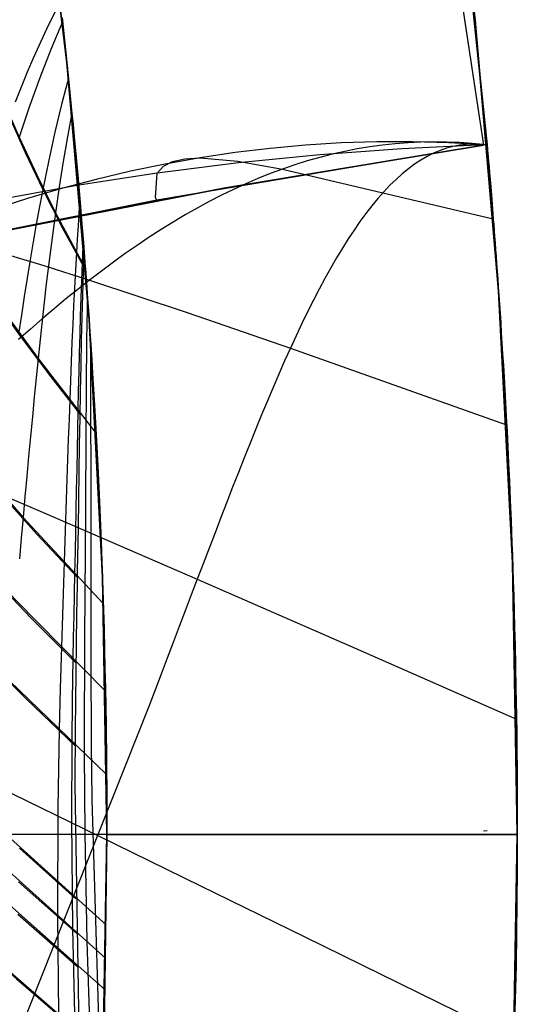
# Model space of a CAD drawing. Header units: millimetres. Extents: x -58 to 58, y -58 to 58.
# Tile 50 of 74: x 53.86 to 57.5, y -1.24 to 5.95. Entities that reach past the tile are written whole.
import ezdxf

# ---------------------------------------------------------------- set-up
doc = ezdxf.new("R2010")
doc.units = ezdxf.units.MM
doc.header["$MEASUREMENT"] = 0
doc.layers.add('Predefinito', color=5, linetype='Continuous')

msp = doc.modelspace()

# ---------------------------------------------------------------- linework, layer by layer
at = {"layer": 'Predefinito', "color": 9}
for points in [[(57.279, 5.0362), (57.0811, 6.9281), (56.8207, 8.8123), (56.4981, 10.6869), (56.1137, 12.5498)], [(56.1137, 12.5498), (56.4981, 10.6869), (56.8207, 8.8123), (57.0811, 6.9281), (57.279, 5.0362)], [(56.1137, 12.5498), (57.2528, 5.0341)], [(56.1137, 12.5498), (57.2528, 5.0341)], [(56.1137, 12.5498), (57.2528, 5.0341)], [(56.1137, 12.5498), (56.5038, 10.6569), (56.827, 8.7716), (57.0849, 6.8971), (57.279, 5.0362)], [(56.1137, 12.5498), (57.2528, 5.0341)], [(56.1263, 12.4666), (57.2528, 5.0341)], [(54.5, 0), (54.4675, 1.8811), (54.3701, 3.76), (54.208, 5.6344), (53.9812, 7.5021), (53.6901, 9.3609), (53.335, 11.2085)], [(53.335, 11.2085), (53.6901, 9.3609), (53.9812, 7.5021), (54.208, 5.6344), (54.3701, 3.76), (54.4675, 1.8811), (54.5, 0)], [(57.5, 0), (57.4657, 1.9847), (57.363, 3.967), (57.1919, 5.9446), (56.9526, 7.9151), (56.6455, 9.8761)], [(56.6455, 9.8761), (56.9526, 7.9151), (57.1919, 5.9446), (57.363, 3.967), (57.4657, 1.9847), (57.5, 0)], [(57.2528, 5.0341), (54.8663, 4.6305), (53.6785, 4.3963), (52.4953, 4.1391), (51.3177, 3.8579), (50.147, 3.5518), (48.9843, 3.2196), (47.8294, 2.8598), (46.6823, 2.4711), (45.5451, 2.0525), (44.4201, 1.6035), (43.3086, 1.1231), (42.2117, 0.6105), (41.1309, 0.0651), (40.0676, -0.5136), (39.0236, -1.1258), (38.0001, -1.7715), (36.9983, -2.4507), (36.0193, -3.1631), (35.0654, -3.9068), (34.1384, -4.6801), (33.2371, -5.4837), (32.3601, -6.3177)], [(57.2528, 5.0341), (55.3554, 4.7202), (53.5271, 4.3647), (51.7659, 3.968), (50.0697, 3.5306), (48.4368, 3.0528), (46.8649, 2.5352), (46.1013, 2.2615), (45.3523, 1.9781), (44.6175, 1.6849), (43.8968, 1.3821), (43.1899, 1.0696), (42.4965, 0.7475), (41.8164, 0.4159), (41.1494, 0.0748), (40.4953, -0.2756)], [(40.4953, -0.2756), (41.1494, 0.0748), (41.8164, 0.4159), (42.4965, 0.7475), (43.1899, 1.0696), (43.8968, 1.3821), (44.6175, 1.6849), (45.3523, 1.9781), (46.1013, 2.2615), (46.8649, 2.5352), (48.4368, 3.0528), (50.0697, 3.5306), (51.7659, 3.968), (53.5271, 4.3647), (55.3554, 4.7202), (57.2528, 5.0341)], [(57.5, 0), (-57.5, 0)], [(54.5, 0), (-54.5, 0)], [(51.8904, -16.6624), (52.4346, -14.8614), (52.9163, -13.0427), (53.335, -11.2085), (53.6901, -9.3609), (53.9812, -7.5021), (54.208, -5.6344), (54.3701, -3.76), (54.4675, -1.8811), (54.5, 0)], [(54.5, 0), (54.4675, -1.8811), (54.3701, -3.76), (54.208, -5.6344), (53.9812, -7.5021), (53.6901, -9.3609), (53.335, -11.2085), (52.9163, -13.0427), (52.4346, -14.8614), (51.8904, -16.6624)], [(54.5, 0), (57.5, 0)], [(55.3209, -15.6795), (55.8292, -13.7607), (56.2709, -11.8254), (56.6455, -9.8761), (56.9526, -7.9151), (57.1919, -5.9446), (57.363, -3.967), (57.4657, -1.9847), (57.5, 0)], [(57.5, 0), (57.4657, -1.9847), (57.363, -3.967), (57.1919, -5.9446), (56.9526, -7.9151), (56.6455, -9.8761), (56.2709, -11.8254), (55.8292, -13.7607), (55.3209, -15.6795)]]:
    msp.add_lwpolyline(points, dxfattribs=at)
at = {"layer": 'Predefinito', "color": 9, "extrusion": (-8.88858e-08, 1, 8.46209e-05)}
msp.add_lwpolyline([(-57.279, 34.9996), (-57.2528, 59.9996)], dxfattribs=at)
at = {"layer": 'Predefinito', "color": 9, "extrusion": (-8.88858e-08, 1, -8.46209e-05)}
msp.add_lwpolyline([(-57.2528, 320.0004), (-57.279, 345.0004)], dxfattribs=at)
at = {"layer": 'Predefinito', "color": 9, "extrusion": (1, 0, 0)}
for points in [[(5.0341, 60), (5.0341, 320)], [(0, 380), (0.0003, 350.0083)], [(0.0003, 29.9917), (0, 0)], [(0, 0), (0, 29.9901)], [(0, 350.0083), (0, 380)]]:
    msp.add_lwpolyline(points, dxfattribs=at)
at = {"layer": 'Predefinito', "color": 9, "extrusion": (0.968852, 0.089142, -0.23104)}
msp.add_lwpolyline([(-1.3817, 352.2128), (-1.4884, 352.4808)], dxfattribs=at)
at = {"layer": 'Predefinito', "color": 9, "extrusion": (0.952845, 0.113556, -0.281408)}
msp.add_lwpolyline([(-3.6006, 350.7132), (-3.7705, 351.1144)], dxfattribs=at)
at = {"layer": 'Predefinito', "color": 9, "extrusion": (0.935278, 0.140015, -0.325041)}
msp.add_lwpolyline([(-6.0293, 348.4992), (-6.2422, 348.9613)], dxfattribs=at)
at = {"layer": 'Predefinito', "color": 9, "extrusion": (0.168066, 0.922162, 0.348385)}
msp.add_lwpolyline([(-53.1834, 324.4847), (-53.4337, 324.9631)], dxfattribs=at)
at = {"layer": 'Predefinito', "color": 9, "extrusion": (0, 1, 1.29254e-07)}
msp.add_lwpolyline([(-54.4999, 350.8373), (-54.5, 380)], dxfattribs=at)
at = {"layer": 'Predefinito', "color": 9, "extrusion": (0, 1, -4.82788e-08)}
msp.add_lwpolyline([(-54.5, 3), (-54.5, 29.1598)], dxfattribs=at)
at = {"layer": 'Predefinito', "color": 9, "extrusion": (0.219396, 0.9082, 0.356423)}
msp.add_lwpolyline([(-52.8462, 323.1019), (-53.1096, 323.4904)], dxfattribs=at)
at = {"layer": 'Predefinito', "color": 9, "extrusion": (0.230838, 0.904879, 0.357642)}
msp.add_lwpolyline([(-52.7762, 322.8612), (-53.0276, 323.2136)], dxfattribs=at)
at = {"layer": 'Predefinito', "color": 9, "extrusion": (0.2415, 0.901792, 0.358397)}
msp.add_lwpolyline([(-52.7156, 322.7004), (-52.9495, 323.0134)], dxfattribs=at)
at = {"layer": 'Predefinito', "color": 9}
for points in [[(51.9628, 7.0945, 319.9954), (51.9361, 7.1264, 321.8204), (51.9225, 7.2908, 325.6511), (51.9824, 7.351, 327.6329), (52.0886, 7.364, 329.596), (52.2339, 7.3301, 331.5297), (52.4114, 7.2493, 333.4276), (52.6089, 7.1208, 335.2805), (52.8131, 6.945, 337.0879), (53.0132, 6.72, 338.8512), (53.2041, 6.4429, 340.5754), (53.2979, 6.2828, 341.4246), (53.3912, 6.1072, 342.2655), (53.4851, 5.9149, 343.0979), (53.5812, 5.7056, 343.9212), (53.6812, 5.4792, 344.735), (53.788, 5.2368, 345.5392), (53.9042, 4.9799, 346.3335), (54.0321, 4.7105, 347.1175), (54.1737, 4.4316, 347.8909), (54.3303, 4.1463, 348.6535)], [(51.9738, 7.097, 60.0011), (51.9466, 7.1303, 58.1381), (51.9361, 7.2987, 54.2228), (51.9622, 7.3339, 53.2097), (52.0013, 7.3569, 52.1988), (52.1138, 7.3658, 50.1965), (52.2663, 7.3258, 48.2256), (52.451, 7.2369, 46.2933), (52.6541, 7.0984, 44.4085), (52.8617, 6.9103, 42.5709), (53.0634, 6.6705, 40.7786), (53.1604, 6.5302, 39.8976), (53.2561, 6.3752, 39.0253), (53.3511, 6.2044, 38.1617), (53.4461, 6.0168, 37.307), (53.5423, 5.8115, 36.4614), (53.6417, 5.5883, 35.6256), (53.7468, 5.3476, 34.7997), (53.8605, 5.091, 33.984), (53.9856, 4.8205, 33.1788), (54.1243, 4.5387, 32.3847), (54.319, 4.1756, 31.4081), (54.3433, 4.1303, 31.2932)], [(54.1591, 6.0825, 344.6099), (54.0585, 5.8803, 344.855), (53.9638, 5.6722, 345.0919), (53.9183, 5.5658, 345.2072), (53.874, 5.4578, 345.3201), (53.8306, 5.3481, 345.4308)], [(49.0116, 5.9825, 332.8771), (49.1749, 5.8627, 333.9267), (49.3547, 5.7232, 334.9602), (49.5488, 5.5643, 335.9746), (49.7553, 5.3864, 336.9694), (49.9724, 5.1902, 337.9447), (50.1986, 4.9763, 338.9003), (50.4326, 4.7453, 339.8359), (50.6733, 4.4982, 340.7512), (50.9204, 4.2354, 341.6474), (51.1748, 3.9576, 342.5258), (51.4375, 3.6655, 343.3863), (51.7091, 3.3598, 344.229), (51.9903, 3.0417, 345.0536), (52.2817, 2.7132, 345.86), (52.5838, 2.3763, 346.6481), (52.8974, 2.0333, 347.4189), (53.2231, 1.6865, 348.1734), (53.5608, 1.3381, 348.9121), (53.9101, 0.9903, 349.6357), (54.2703, 0.6449, 350.3449)], [(49.8365, 5.9997, 334.7672), (50.0131, 5.8576, 335.7727), (50.2006, 5.6977, 336.7599), (50.3974, 5.5204, 337.7289), (50.6019, 5.326, 338.6796), (50.813, 5.1153, 339.6119), (51.0295, 4.8887, 340.5253), (51.2512, 4.6467, 341.4212), (51.4792, 4.3898, 342.3008), (51.7143, 4.1185, 343.164), (51.9574, 3.8332, 344.0109), (52.2093, 3.535, 344.8412), (52.4706, 3.2255, 345.6546), (52.7422, 2.9067, 346.451), (53.025, 2.5808, 347.2312), (53.3198, 2.25, 347.9961), (53.6268, 1.9167, 348.746), (53.9456, 1.5831, 349.4814), (54.2758, 1.2513, 350.203)], [(50.6558, 6.0041, 336.5226), (50.8332, 5.8463, 337.4834), (51.0169, 5.6725, 338.4274), (51.2059, 5.4831, 339.3543), (51.399, 5.2783, 340.2641), (51.596, 5.0587, 341.1578), (51.798, 4.8244, 342.0367), (52.006, 4.5756, 342.9009), (52.2206, 4.3128, 343.7504), (52.4428, 4.0366, 344.5848), (52.6736, 3.7482, 345.4039), (52.9137, 3.4495, 346.2074), (53.1644, 3.1424, 346.996), (53.4269, 2.8292, 347.7703), (53.7013, 2.5121, 348.5305), (53.9879, 2.1936, 349.277), (54.2861, 1.8757, 350.0104)], [(52.1723, 6.0304, 339.6283), (52.3188, 5.8549, 340.5121), (52.4674, 5.6652, 341.3842), (52.619, 5.4609, 342.2446), (52.7743, 5.2419, 343.0935), (52.9344, 5.0081, 343.9306), (53.1004, 4.7602, 344.7554), (53.2739, 4.4991, 345.5675), (53.4565, 4.2266, 346.3672), (53.6501, 3.9448, 347.1548), (53.8557, 3.656, 347.9301), (54.0739, 3.3626, 348.6932), (54.305, 3.0673, 349.4444)], [(49.0621, 5.9579, 46.8505), (49.2334, 5.8303, 45.7824), (49.4214, 5.6821, 44.732), (49.6235, 5.5139, 43.7019), (49.838, 5.3261, 42.6923), (50.0628, 5.1194, 41.7032), (50.2965, 4.8945, 40.7349), (50.538, 4.6521, 39.7872), (50.7863, 4.3932, 38.8604), (51.0414, 4.1182, 37.9531), (51.3048, 3.8276, 37.0639), (51.5771, 3.5225, 36.1933), (51.859, 3.204, 35.3415), (52.1513, 2.8733, 34.5087), (52.4545, 2.533, 33.695), (52.7693, 2.1852, 32.8999), (53.0965, 1.8324, 32.1222), (53.4363, 1.4771, 31.3611), (53.7885, 1.1215, 30.6162), (54.4982, 0.4374, 29.2207)], [(49.8981, 5.9636, 44.9282), (50.082, 5.8129, 43.907), (50.2766, 5.6439, 42.9047), (50.4801, 5.4567, 41.9216), (50.6912, 5.2521, 40.9576), (50.9088, 5.0306, 40.0128), (51.1319, 4.7928, 39.0873), (51.3606, 4.5391, 38.1795), (51.5964, 4.2699, 37.2885), (51.8401, 3.986, 36.4144), (52.0924, 3.6881, 35.5575), (52.3543, 3.3774, 34.7182), (52.6264, 3.056, 33.8966), (52.9098, 2.7262, 33.0924), (53.2055, 2.3902, 32.3044), (53.5138, 2.0507, 31.5323), (53.8347, 1.71, 30.7754), (54.4899, 1.0474, 29.3457)], [(50.7254, 5.9568, 43.1456), (50.9086, 5.7901, 42.1703), (51.098, 5.6067, 41.2127), (51.2924, 5.4072, 40.2728), (51.491, 5.192, 39.3504), (51.6939, 4.9613, 38.4442), (51.9026, 4.7153, 37.553), (52.1179, 4.4544, 36.6772), (52.3405, 4.1793, 35.817), (52.5715, 3.8906, 34.9726), (52.8118, 3.5902, 34.1444), (53.0627, 3.2801, 33.3322), (53.3253, 2.9627, 32.535), (53.6004, 2.6403, 31.7527), (53.8882, 2.3154, 30.9848), (54.4739, 1.686, 29.546)], [(52.2432, 5.9627, 39.9923), (52.3931, 5.7773, 39.0949), (52.5458, 5.5769, 38.2093), (52.7019, 5.3613, 37.3358), (52.8624, 5.1303, 36.4745), (53.0285, 4.8839, 35.6259), (53.2015, 4.6233, 34.7903), (53.3832, 4.3499, 33.9678), (53.5757, 4.0659, 33.158), (53.7803, 3.7734, 32.361), (53.9978, 3.4753, 31.5767), (54.4214, 2.9268, 30.1961)], [(54.176, 5.9335, 34.8969), (54.0902, 5.7319, 34.656), (54.0096, 5.5245, 34.4233), (53.9334, 5.311, 34.1991), (53.8966, 5.2019, 34.0904), (53.8605, 5.091, 33.984)], [(54.1725, 5.9658, 35), (54.1852, 5.8492, 34.6351), (54.1985, 5.7246, 34.2702), (54.2125, 5.5903, 33.9049), (54.2274, 5.4446, 33.5395), (54.2431, 5.2857, 33.1744), (54.2513, 5.2006, 32.9918), (54.2598, 5.1113, 32.8092), (54.2686, 5.0173, 32.6267), (54.2776, 4.9181, 32.4443), (54.2871, 4.813, 32.2618), (54.2968, 4.7016, 32.0793), (54.3069, 4.5831, 31.8967), (54.3175, 4.4567, 31.7141), (54.3284, 4.3216, 31.5316), (54.3397, 4.1767, 31.349), (54.3455, 4.1002, 31.2577), (54.3515, 4.0207, 31.1664), (54.3575, 3.9381, 31.075), (54.3637, 3.8522, 30.9837), (54.37, 3.7626, 30.8924), (54.3763, 3.6692, 30.8011), (54.3828, 3.5717, 30.7097), (54.3894, 3.4697, 30.6184), (54.3961, 3.3631, 30.5272), (54.4029, 3.2511, 30.4361), (54.4098, 3.1333, 30.3449), (54.4169, 3.009, 30.2537), (54.424, 2.8775, 30.1625), (54.4312, 2.7379, 30.0713), (54.4385, 2.589, 29.9802), (54.4458, 2.4293, 29.889), (54.4532, 2.2566, 29.7977), (54.457, 2.1646, 29.7521), (54.4607, 2.0682, 29.7064), (54.4645, 1.967, 29.6608), (54.4682, 1.8602, 29.6151), (54.472, 1.7471, 29.5695), (54.4757, 1.6264, 29.5239), (54.4794, 1.4969, 29.4783), (54.4831, 1.3565, 29.4327), (54.4867, 1.2025, 29.3871), (54.4902, 1.0307, 29.3415), (54.4936, 0.8354, 29.296), (54.4966, 0.6088, 29.2505), (54.4989, 0.3378, 29.2051), (54.5, 0, 29.1598)], [(54.1726, 5.965, 345.0026), (54.186, 5.8425, 345.3845), (54.2003, 5.7092, 345.772), (54.2157, 5.561, 346.1696), (54.2326, 5.3922, 346.5836), (54.2427, 5.2894, 346.817), (54.2532, 5.1815, 347.0481), (54.2639, 5.0678, 347.2765), (54.275, 4.9482, 347.5018), (54.282, 4.8705, 347.6401), (54.2891, 4.7903, 347.7767), (54.2963, 4.7077, 347.9115), (54.3037, 4.6223, 348.0445), (54.3111, 4.5342, 348.1757), (54.3186, 4.4431, 348.305), (54.3262, 4.349, 348.4325), (54.3339, 4.2518, 348.558)], [(54.2195, 5.5234, 346.2652), (54.1683, 5.329, 346.4902), (54.1204, 5.1289, 346.7075), (54.0975, 5.0267, 346.8132), (54.0752, 4.9229, 346.9167), (54.0534, 4.8175, 347.0182), (54.0321, 4.7105, 347.1175), (54.0079, 4.5844, 347.2301), (53.9845, 4.4565, 347.3396), (53.9616, 4.3269, 347.446), (53.9394, 4.1957, 347.5492), (53.9178, 4.063, 347.6493), (53.8966, 3.9287, 347.7462), (53.8759, 3.7931, 347.8398), (53.8557, 3.656, 347.9301)], [(46.4907, 5.3284, 330.1118), (46.6456, 5.2268, 331.2431), (46.8275, 5.1022, 332.3601), (47.035, 4.9547, 333.4611), (47.2673, 4.7843, 334.5448), (47.5227, 4.5912, 335.6079), (47.7987, 4.3762, 336.6466), (48.0929, 4.1404, 337.6603), (48.403, 3.8851, 338.649), (48.7269, 3.6114, 339.6125), (49.0628, 3.3209, 340.5509), (49.4087, 3.0148, 341.4639), (49.7636, 2.6944, 342.353), (50.128, 2.3602, 343.2198), (50.5021, 2.0132, 344.0646), (50.8858, 1.6545, 344.8876), (51.2792, 1.2852, 345.6889), (51.6819, 0.9071, 346.4686), (52.0939, 0.5221, 347.2272), (52.5154, 0.1318, 347.9659), (52.947, -0.2622, 348.6859), (53.3883, -0.658, 349.3878), (53.839, -1.0541, 350.0723), (54.2983, -1.449, 350.7403)], [(46.5287, 5.3148, 49.6676), (46.6926, 5.2062, 48.5148), (46.8842, 5.0738, 47.3772), (47.1023, 4.9175, 46.2567), (47.3459, 4.7372, 45.1549), (47.613, 4.5334, 44.0757), (47.9007, 4.3071, 43.0225), (48.2066, 4.0596, 41.9955), (48.5282, 3.7921, 40.9947), (48.8635, 3.506, 40.0202), (49.2105, 3.2028, 39.0718), (49.5674, 2.884, 38.1494), (49.9338, 2.5504, 37.2513), (50.3103, 2.2029, 36.376), (50.6969, 1.8425, 35.5235), (51.0936, 1.4704, 34.6938), (51.5001, 1.0883, 33.8867), (51.9164, 0.698, 33.1019), (52.3424, 0.3014, 32.3386), (52.7787, -0.0996, 31.5953), (53.2254, -0.5034, 30.871), (53.6821, -0.908, 30.1652), (54.4766, -1.5972, 29.0066)], [(54.2448, 5.2685, 33.1369), (54.212, 5.0936, 32.9391), (54.1812, 4.9139, 32.7476), (54.1521, 4.729, 32.5627), (54.1243, 4.5387, 32.3847), (54.1068, 4.412, 32.2725), (54.0898, 4.2833, 32.1634), (54.0734, 4.1528, 32.0575), (54.0575, 4.0205, 31.9548), (54.042, 3.8866, 31.8553), (54.0269, 3.751, 31.7591), (54.0122, 3.6139, 31.6662), (53.9978, 3.4753, 31.5767), (53.9837, 3.3352, 31.4905), (53.9697, 3.1936, 31.4077), (53.956, 3.0506, 31.3284), (53.9423, 2.9062, 31.2525), (53.9287, 2.7604, 31.1802), (53.9152, 2.6133, 31.1114), (53.9017, 2.465, 31.0463), (53.8882, 2.3154, 30.9848), (53.8746, 2.1645, 30.927), (53.861, 2.0127, 30.873)], [(57.258, 5.0345, 55), (56.6557, 5.0064, 54.7934), (56.0567, 4.963, 54.589), (55.4612, 4.9041, 54.3889), (54.8691, 4.8292, 54.195), (54.2802, 4.7384, 54.0089), (53.6944, 4.6321, 53.8321), (53.1114, 4.511, 53.6658), (52.5312, 4.3761, 53.5112), (51.9535, 4.228, 53.3694), (51.3783, 4.0683, 53.2409), (50.8054, 3.8981, 53.1264), (50.235, 3.7191, 53.0261), (49.6669, 3.5324, 52.9399), (49.1012, 3.3383, 52.8645), (47.9765, 2.9293, 52.7307), (46.8611, 2.4932, 52.5996), (45.7567, 2.0295, 52.4708), (44.6652, 1.537, 52.3489), (43.5875, 1.0152, 52.2335), (42.5247, 0.4634, 52.1234), (41.478, -0.1186, 52.0187), (40.4485, -0.7313, 51.9197)], [(57.258, 5.0345, 325), (56.6557, 5.0064, 325.2066), (56.0567, 4.963, 325.411), (55.4612, 4.9041, 325.6111), (54.8691, 4.8292, 325.805), (54.2802, 4.7384, 325.9911), (53.6944, 4.6321, 326.1679), (53.1114, 4.511, 326.3342), (52.5312, 4.3761, 326.4888), (51.9535, 4.228, 326.6306), (51.3783, 4.0683, 326.7591), (50.8054, 3.8981, 326.8736), (50.235, 3.7191, 326.9739), (49.6669, 3.5324, 327.0601), (49.1012, 3.3383, 327.1355), (47.9765, 2.9293, 327.2693), (46.8611, 2.4932, 327.4004), (45.7567, 2.0295, 327.5292), (44.6652, 1.537, 327.6511), (43.5875, 1.0152, 327.7665), (42.5247, 0.4634, 327.8766), (41.478, -0.1186, 327.9813), (40.4485, -0.7313, 328.0803)], [(57.2738, 5.0358, 40), (57.2242, 5.0405, 39.8598), (57.1751, 5.0416, 39.7195), (57.1263, 5.0391, 39.5794), (57.078, 5.0331, 39.4394), (57.03, 5.0236, 39.2999), (56.9824, 5.0105, 39.1607), (56.9351, 4.994, 39.0222), (56.8882, 4.9741, 38.8843), (56.8417, 4.9508, 38.7472), (56.7954, 4.924, 38.6111), (56.7496, 4.8939, 38.476), (56.704, 4.8604, 38.342), (56.6588, 4.8236, 38.2093), (56.6138, 4.7836, 38.078), (56.5692, 4.7402, 37.9482), (56.5248, 4.6936, 37.82), (56.4808, 4.6438, 37.6935), (56.437, 4.5908, 37.5688), (56.3934, 4.5347, 37.446), (56.3501, 4.4756, 37.3252), (56.307, 4.4135, 37.2064), (56.264, 4.3484, 37.0897), (56.2213, 4.2805, 36.9752), (56.1787, 4.2098, 36.863), (56.1362, 4.1364, 36.7531), (56.0939, 4.0603, 36.6456), (56.0517, 3.9815, 36.5407), (56.0095, 3.9003, 36.4383), (55.9674, 3.8165, 36.3385), (55.9254, 3.7302, 36.2415), (55.8834, 3.6416, 36.1472), (55.8414, 3.5507, 36.0559), (55.7995, 3.4576, 35.9675), (55.7575, 3.3623, 35.882), (55.7154, 3.2649, 35.7996), (55.6734, 3.1657, 35.7202), (55.6313, 3.0646, 35.6439), (55.5891, 2.9618, 35.5707), (55.5468, 2.8574, 35.5007), (55.5045, 2.7515, 35.4337), (55.462, 2.6442, 35.37), (55.4195, 2.5356, 35.3095), (55.3768, 2.4259, 35.2523), (55.334, 2.3151, 35.1983), (55.291, 2.2034, 35.1476), (55.2479, 2.0908, 35.1003), (55.2046, 1.9775, 35.0563), (55.1612, 1.8636, 35.0158), (55.1175, 1.7492, 34.9786), (55.0737, 1.6342, 34.9446), (55.0296, 1.5188, 34.9136), (54.9853, 1.403, 34.8852), (54.9409, 1.2867, 34.8593), (54.8963, 1.1701, 34.8356), (54.8064, 0.9359, 34.7939), (53.6665, -1.9223, 34.3927)], [(57.2738, 5.0358, 340), (57.2242, 5.0405, 340.1402), (57.1751, 5.0416, 340.2805), (57.1263, 5.0391, 340.4206), (57.078, 5.0331, 340.5606), (57.03, 5.0236, 340.7001), (56.9824, 5.0105, 340.8393), (56.9351, 4.994, 340.9778), (56.8882, 4.9741, 341.1157), (56.8417, 4.9508, 341.2528), (56.7954, 4.924, 341.3889), (56.7496, 4.8939, 341.524), (56.704, 4.8604, 341.658), (56.6588, 4.8236, 341.7907), (56.6138, 4.7836, 341.922), (56.5692, 4.7402, 342.0518), (56.5248, 4.6936, 342.18), (56.4808, 4.6438, 342.3065), (56.437, 4.5908, 342.4312), (56.3934, 4.5347, 342.554), (56.3501, 4.4756, 342.6748), (56.307, 4.4135, 342.7936), (56.264, 4.3484, 342.9103), (56.2213, 4.2805, 343.0248), (56.1787, 4.2098, 343.137), (56.1362, 4.1364, 343.2469), (56.0939, 4.0603, 343.3544), (56.0517, 3.9815, 343.4593), (56.0095, 3.9003, 343.5617), (55.9674, 3.8165, 343.6615), (55.9254, 3.7302, 343.7585), (55.8834, 3.6416, 343.8528), (55.8414, 3.5507, 343.9441), (55.7995, 3.4576, 344.0325), (55.7575, 3.3623, 344.118), (55.7154, 3.2649, 344.2004), (55.6734, 3.1657, 344.2798), (55.6313, 3.0646, 344.3561), (55.5891, 2.9618, 344.4293), (55.5468, 2.8574, 344.4993), (55.5045, 2.7515, 344.5663), (55.462, 2.6442, 344.63), (55.4195, 2.5356, 344.6905), (55.3768, 2.4259, 344.7477), (55.334, 2.3151, 344.8017), (55.291, 2.2034, 344.8524), (55.2479, 2.0908, 344.8997), (55.2046, 1.9775, 344.9437), (55.1612, 1.8636, 344.9842), (55.1175, 1.7492, 345.0214), (55.0737, 1.6342, 345.0554), (55.0296, 1.5188, 345.0864), (54.9853, 1.403, 345.1148), (54.9409, 1.2867, 345.1407), (54.8963, 1.1701, 345.1644), (54.8064, 0.9359, 345.2061), (53.6665, -1.9223, 345.6073)], [(57.2633, 5.035, 50), (56.9984, 5.0502, 49.8076), (56.7349, 5.0576, 49.6158), (56.4728, 5.0572, 49.4251), (56.212, 5.0491, 49.236), (55.9525, 5.0333, 49.0488), (55.6943, 5.0099, 48.8642), (55.4373, 4.979, 48.6825), (55.1816, 4.9407, 48.5042), (54.927, 4.895, 48.3297), (54.6736, 4.8422, 48.1594), (54.4212, 4.7826, 47.9936), (54.1698, 4.7162, 47.8326), (53.9193, 4.6434, 47.6767), (53.6698, 4.5644, 47.5262)], [(57.2633, 5.035, 330), (56.9984, 5.0502, 330.1924), (56.7349, 5.0576, 330.3842), (56.4728, 5.0572, 330.5749), (56.212, 5.0491, 330.764), (55.9525, 5.0333, 330.9512), (55.6943, 5.0099, 331.1358), (55.4373, 4.979, 331.3175), (55.1816, 4.9407, 331.4958), (54.927, 4.895, 331.6703), (54.6736, 4.8422, 331.8406), (54.4212, 4.7826, 332.0064), (54.1698, 4.7162, 332.1674), (53.9193, 4.6434, 332.3233), (53.6698, 4.5644, 332.4738)], [(57.2685, 5.0354, 45), (57.173, 5.0448, 44.8747), (57.0778, 5.0515, 44.7496), (56.9831, 5.0553, 44.6245), (56.8887, 5.0564, 44.4997), (56.7948, 5.0547, 44.3753), (56.7011, 5.0502, 44.2513), (56.6079, 5.0431, 44.1277), (56.515, 5.0332, 44.0048), (56.4225, 5.0206, 43.8825), (56.3303, 5.0054, 43.7611), (56.2385, 4.9875, 43.6404), (56.147, 4.9669, 43.5207), (56.0558, 4.9438, 43.4021), (55.965, 4.918, 43.2845), (55.8745, 4.8897, 43.1682), (55.7843, 4.8588, 43.0531), (55.6944, 4.8253, 42.9395), (55.6048, 4.7893, 42.8272), (55.5155, 4.7509, 42.7165), (55.4264, 4.7101, 42.6073), (55.3376, 4.6669, 42.4996), (55.2491, 4.6213, 42.3937), (55.1608, 4.5735, 42.2895), (55.0726, 4.5235, 42.187), (54.9847, 4.4712, 42.0864), (54.897, 4.4169, 41.9877), (54.8095, 4.3604, 41.891), (54.7221, 4.3018, 41.7962), (54.6349, 4.2413, 41.7035), (54.5479, 4.1788, 41.6129), (54.4609, 4.1144, 41.5245), (54.3741, 4.048, 41.4384), (54.2874, 3.9799, 41.3545), (54.2007, 3.91, 41.2729), (54.1142, 3.8385, 41.1937), (54.0277, 3.7654, 41.1169), (53.9413, 3.6907, 41.0424), (53.855, 3.6146, 40.9703)], [(57.2685, 5.0354, 335), (57.173, 5.0448, 335.1253), (57.0778, 5.0515, 335.2504), (56.9831, 5.0553, 335.3755), (56.8887, 5.0564, 335.5003), (56.7948, 5.0547, 335.6247), (56.7011, 5.0502, 335.7487), (56.6079, 5.0431, 335.8723), (56.515, 5.0332, 335.9952), (56.4225, 5.0206, 336.1175), (56.3303, 5.0054, 336.2389), (56.2385, 4.9875, 336.3596), (56.147, 4.9669, 336.4793), (56.0558, 4.9438, 336.5979), (55.965, 4.918, 336.7155), (55.8745, 4.8897, 336.8318), (55.7843, 4.8588, 336.9469), (55.6944, 4.8253, 337.0605), (55.6048, 4.7893, 337.1728), (55.5155, 4.7509, 337.2835), (55.4264, 4.7101, 337.3927), (55.3376, 4.6669, 337.5004), (55.2491, 4.6213, 337.6063), (55.1608, 4.5735, 337.7105), (55.0726, 4.5235, 337.813), (54.9847, 4.4712, 337.9136), (54.897, 4.4169, 338.0123), (54.8095, 4.3604, 338.109), (54.7221, 4.3018, 338.2038), (54.6349, 4.2413, 338.2965), (54.5479, 4.1788, 338.3871), (54.4609, 4.1144, 338.4755), (54.3741, 4.048, 338.5616), (54.2874, 3.9799, 338.6455), (54.2007, 3.91, 338.7271), (54.1142, 3.8385, 338.8063), (54.0277, 3.7654, 338.8831), (53.9413, 3.6907, 338.9576), (53.855, 3.6146, 339.0297)], [(57.5, 0.0003, 350.0083), (57.4998, 0.1691, 350.0045), (57.4994, 0.2664, 349.9999), (57.4986, 0.4035, 349.9904), (57.4978, 0.5077, 349.9808), (57.4969, 0.5948, 349.9712), (57.4952, 0.7397, 349.9518), (57.4936, 0.8608, 349.9323), (57.4919, 0.9668, 349.9128), (57.4902, 1.0619, 349.8934), (57.4868, 1.2299, 349.8543), (57.4835, 1.377, 349.8153), (57.4802, 1.509, 349.7762), (57.4769, 1.6298, 349.7372), (57.4736, 1.7414, 349.6981), (57.4704, 1.8456, 349.659), (57.4671, 1.9436, 349.6199), (57.4639, 2.0362, 349.5808), (57.4608, 2.124, 349.5417), (57.4576, 2.2077, 349.5026), (57.4545, 2.2877, 349.4635), (57.4483, 2.4379, 349.3853), (57.4422, 2.5772, 349.307), (57.4363, 2.7069, 349.2286), (57.4304, 2.8282, 349.1502), (57.4247, 2.9422, 349.0718), (57.4191, 3.0497, 348.9934), (57.4136, 3.1513, 348.915), (57.4082, 3.2476, 348.8367), (57.403, 3.3392, 348.7583), (57.3978, 3.4261, 348.6801), (57.3928, 3.5091, 348.6019), (57.3879, 3.5883, 348.5237), (57.3831, 3.6641, 348.4455), (57.3785, 3.7368, 348.3673), (57.3739, 3.8063, 348.2891), (57.3694, 3.873, 348.2109), (57.3651, 3.937, 348.1327), (57.3608, 3.9985, 348.0544), (57.3567, 4.0575, 347.976), (57.3526, 4.1142, 347.8977), (57.3487, 4.1685, 347.8194), (57.3449, 4.2208, 347.741), (57.3412, 4.2709, 347.6627), (57.3376, 4.319, 347.5844), (57.3341, 4.3651, 347.506), (57.3307, 4.4093, 347.4277), (57.3274, 4.4516, 347.3495), (57.3243, 4.4921, 347.2712), (57.3212, 4.5309, 347.1929), (57.3154, 4.6034, 347.0363), (57.3101, 4.6695, 346.8797), (57.3052, 4.7296, 346.7231), (57.3007, 4.7837, 346.5665), (57.2966, 4.8323, 346.4099), (57.2929, 4.8754, 346.2533), (57.2897, 4.9133, 346.0965), (57.2869, 4.946, 345.9397), (57.2845, 4.9735, 345.783), (57.2825, 4.9961, 345.6262), (57.281, 5.0136, 345.4697), (57.2799, 5.0262, 345.3131), (57.2792, 5.0337, 345.1566), (57.279, 5.0362, 345)], [(57.279, 5.0362, 35), (57.2792, 5.0337, 34.8434), (57.2799, 5.0261, 34.6868), (57.281, 5.0135, 34.5301), (57.2826, 4.9959, 34.3735), (57.2845, 4.9732, 34.217), (57.2869, 4.9456, 34.0605), (57.2897, 4.9129, 33.904), (57.293, 4.8751, 33.7475), (57.2966, 4.832, 33.5907), (57.3007, 4.7834, 33.4339), (57.3052, 4.7293, 33.277), (57.3101, 4.6693, 33.1202), (57.3154, 4.6034, 32.9638), (57.3183, 4.568, 32.8856), (57.3212, 4.531, 32.8074), (57.3242, 4.4923, 32.7292), (57.3274, 4.4518, 32.6509), (57.3307, 4.4095, 32.5727), (57.334, 4.3654, 32.4945), (57.3375, 4.3193, 32.4162), (57.3411, 4.2712, 32.3378), (57.3449, 4.2211, 32.2595), (57.3487, 4.1688, 32.1811), (57.3526, 4.1144, 32.1028), (57.3566, 4.0577, 32.0244), (57.3608, 3.9986, 31.9461), (57.3651, 3.937, 31.8678), (57.3694, 3.873, 31.7895), (57.3739, 3.8062, 31.7112), (57.3785, 3.7367, 31.633), (57.3831, 3.664, 31.5547), (57.3879, 3.5882, 31.4765), (57.3928, 3.5089, 31.3982), (57.3979, 3.4259, 31.32), (57.403, 3.3389, 31.2417), (57.4082, 3.2476, 31.1634), (57.4136, 3.1515, 31.0851), (57.419, 3.0501, 31.0068), (57.4246, 2.9429, 30.9285), (57.4303, 2.8294, 30.8503), (57.4362, 2.7085, 30.772), (57.4421, 2.5794, 30.6937), (57.4482, 2.4408, 30.6154), (57.4543, 2.2909, 30.5371), (57.4575, 2.2111, 30.498), (57.4606, 2.1275, 30.4589), (57.4638, 2.0398, 30.4197), (57.467, 1.9473, 30.3806), (57.4703, 1.8494, 30.3415), (57.4735, 1.7452, 30.3023), (57.4768, 1.6335, 30.2632), (57.4801, 1.5126, 30.2241), (57.4834, 1.3804, 30.185), (57.4868, 1.2329, 30.1459), (57.4901, 1.0644, 30.1069), (57.4918, 0.969, 30.0874), (57.4935, 0.8623, 30.0679), (57.4952, 0.7399, 30.0484), (57.4969, 0.5927, 30.029), (57.4978, 0.5042, 30.0193), (57.4986, 0.3975, 30.0097), (57.4994, 0.2579, 30.0002), (57.4999, 0.094, 29.9935), (57.5, 0.0003, 29.9917)], [(54.8663, 4.6305, 60), (54.8551, 4.6509, 58.5456), (54.8691, 4.8292, 54.195), (54.9131, 4.8794, 52.7556), (54.9809, 4.9142, 51.3255), (55.0709, 4.9344, 49.9075), (55.1816, 4.9407, 48.5042), (55.4566, 4.9169, 45.7475), (55.7843, 4.8588, 43.0531), (57.324, 4.4959, 32.7363)], [(54.8663, 4.6305, 320), (54.8551, 4.6509, 321.4544), (54.8691, 4.8292, 325.805), (54.9131, 4.8794, 327.2444), (54.9809, 4.9142, 328.6745), (55.0709, 4.9344, 330.0925), (55.1816, 4.9407, 331.4958), (55.4566, 4.9169, 334.2525), (55.7843, 4.8588, 336.9469), (57.324, 4.4959, 347.2637)], [(54.3028, 4.6306, 31.9684), (54.2964, 4.5376, 31.874), (54.2901, 4.443, 31.7814), (54.2841, 4.3468, 31.6906), (54.2782, 4.2491, 31.6017), (54.271, 4.1217, 31.4906), (54.2642, 3.9922, 31.3827), (54.2576, 3.8606, 31.2781), (54.2514, 3.727, 31.1767), (54.2454, 3.5914, 31.0787), (54.2397, 3.454, 30.984), (54.2342, 3.3149, 30.8928), (54.2289, 3.174, 30.8049), (54.2237, 3.0315, 30.7206), (54.2186, 2.8874, 30.6397), (54.2136, 2.7416, 30.5624), (54.2086, 2.5943, 30.4887), (54.2036, 2.4454, 30.4187), (54.1986, 2.2951, 30.3523), (54.1935, 2.1435, 30.2897), (54.1883, 1.9904, 30.2308), (54.1831, 1.8359, 30.1759), (54.1777, 1.6804, 30.1247), (54.1725, 1.525, 30.0772), (54.1677, 1.3704, 30.0332), (54.1592, 1.0659, 29.9546), (54.1523, 0.7678, 29.8865), (54.1426, 0.1952, 29.7731), (54.1404, -0.5906, 29.628), (54.1481, -1.3118, 29.4769)], [(52.4953, 4.1391, 60), (52.479, 4.1647, 58.372), (52.4831, 4.3057, 55.1237), (52.5312, 4.3761, 53.5112), (52.5725, 4.4019, 52.7095), (52.6257, 4.4204, 51.9117), (52.7663, 4.4361, 50.3304), (52.9497, 4.4251, 48.7723), (53.1729, 4.3887, 47.2426), (53.4323, 4.3292, 45.7454), (53.7227, 4.2499, 44.2801), (54.0385, 4.1549, 42.845), (54.3741, 4.048, 41.4384), (55.0871, 3.8108, 38.7029), (55.8414, 3.5507, 36.0559), (57.4221, 2.9905, 30.9628)], [(52.4953, 4.1391, 320), (52.479, 4.1647, 321.628), (52.4831, 4.3057, 324.8763), (52.5312, 4.3761, 326.4888), (52.5725, 4.4019, 327.2905), (52.6257, 4.4204, 328.0883), (52.7663, 4.4361, 329.6696), (52.9497, 4.4251, 331.2277), (53.1729, 4.3887, 332.7574), (53.4323, 4.3292, 334.2546), (53.7227, 4.2499, 335.7199), (54.0385, 4.1549, 337.155), (54.3741, 4.048, 338.5616), (55.0871, 3.8108, 341.2971), (55.8414, 3.5507, 343.9441), (57.4221, 2.9905, 349.0372)], [(54.3261, 4.3499, 31.5687), (54.319, 4.1756, 31.4081), (54.3143, 4.0482, 31.2973), (54.3099, 3.9186, 31.1897), (54.3058, 3.7868, 31.0855), (54.3019, 3.6529, 30.9845), (54.2983, 3.5171, 30.8868), (54.2948, 3.3793, 30.7926), (54.2916, 3.2397, 30.7018), (54.2885, 3.0984, 30.6144), (54.2855, 2.9553, 30.5305), (54.2826, 2.8106, 30.4502), (54.2797, 2.6642, 30.3735), (54.2768, 2.5162, 30.3003), (54.2739, 2.3666, 30.2309), (54.271, 2.2156, 30.1652), (54.268, 2.0631, 30.1032), (54.2649, 1.9093, 30.045), (54.2617, 1.754, 29.9908), (54.2584, 1.5976, 29.9404), (54.2552, 1.4413, 29.8937), (54.2524, 1.2859, 29.8505), (54.2478, 0.9796, 29.7735), (54.2446, 0.6799, 29.707), (54.2419, 0.1041, 29.5968), (54.2491, -0.6866, 29.456), (54.2653, -1.4124, 29.3084)], [(54.3026, -1.726, 350.7956), (54.2692, 0.3674, 350.3996), (54.2709, 0.7683, 350.3188), (54.2726, 0.9738, 350.2724), (54.2749, 1.1824, 350.221), (54.2779, 1.3939, 350.1638), (54.2814, 1.607, 350.1003), (54.2851, 1.8199, 350.0299), (54.2869, 1.9257, 349.9921), (54.2887, 2.0307, 349.9524), (54.292, 2.2386, 349.8676), (54.2951, 2.4437, 349.7758), (54.2982, 2.646, 349.6772), (54.3014, 2.8454, 349.5718), (54.3046, 3.0415, 349.4598), (54.3079, 3.2344, 349.3412), (54.3115, 3.4239, 349.2162), (54.3155, 3.61, 349.0849), (54.3194, 3.7753, 348.9607), (54.3238, 3.9377, 348.8314), (54.3287, 4.0966, 348.6971), (54.3339, 4.2518, 348.558)], [(54.3339, 4.2518, 348.558), (54.3424, 4.1423, 348.6923), (54.3508, 4.0295, 348.8233), (54.3593, 3.9134, 348.9511), (54.3678, 3.7939, 349.0755), (54.3762, 3.671, 349.1964), (54.3846, 3.5446, 349.314), (54.3929, 3.4146, 349.4281), (54.4012, 3.2811, 349.5387), (54.4086, 3.1551, 349.6372), (54.416, 3.0266, 349.7322), (54.4231, 2.8955, 349.8236), (54.43, 2.7621, 349.9115), (54.4368, 2.6263, 349.9956), (54.4432, 2.4881, 350.0761), (54.4495, 2.3478, 350.1527), (54.4554, 2.2053, 350.2255), (54.4608, 2.0667, 350.2916), (54.4659, 1.926, 350.3542), (54.4708, 1.7837, 350.4131), (54.4753, 1.6403, 350.468), (54.4795, 1.4985, 350.5182), (54.4832, 1.3564, 350.5643), (54.4866, 1.2132, 350.6069), (54.4896, 1.068, 350.646), (54.492, 0.9358, 350.6783), (54.4941, 0.8032, 350.7079), (54.4958, 0.6704, 350.7349), (54.4973, 0.5371, 350.7595), (54.4993, 0.2694, 350.8021), (54.4999, 0, 350.8373)], [(54.3568, 3.9476, 31.0854), (54.3552, 3.8371, 30.9946), (54.3536, 3.725, 30.9062), (54.3523, 3.6113, 30.8202), (54.3511, 3.4961, 30.7367), (54.35, 3.3795, 30.6555), (54.349, 3.2615, 30.5769), (54.3481, 3.1421, 30.5008), (54.3473, 3.0215, 30.4272), (54.3465, 2.878, 30.3439), (54.3457, 2.7327, 30.2642), (54.3449, 2.5858, 30.188), (54.3441, 2.4372, 30.1156), (54.3433, 2.287, 30.0468), (54.3424, 2.1353, 29.9818), (54.3414, 1.9822, 29.9206), (54.3404, 1.8277, 29.8632), (54.3391, 1.6716, 29.8097), (54.3378, 1.5145, 29.7602), (54.3366, 1.3574, 29.7143), (54.3357, 1.2012, 29.672), (54.3348, 0.8935, 29.5967), (54.3352, 0.5923, 29.532), (54.3392, 0.0134, 29.4252), (54.3551, -0.782, 29.289), (54.3793, -1.5124, 29.1452)], [(54.3814, 3.593, 349.2698), (54.3813, 3.5172, 349.3255), (54.3813, 3.3306, 349.4561), (54.3815, 3.1404, 349.5804), (54.3819, 2.9467, 349.6981), (54.3824, 2.7496, 349.8093), (54.383, 2.5493, 349.9137), (54.3834, 2.3458, 350.0114), (54.3839, 2.1394, 350.1021), (54.3841, 1.9303, 350.1857), (54.3841, 1.8245, 350.2248), (54.3841, 1.718, 350.2621), (54.3839, 1.5037, 350.3312), (54.3838, 1.2892, 350.3934), (54.3842, 1.0762, 350.4492), (54.3852, 0.8662, 350.4992), (54.3866, 0.6592, 350.5442), (54.3911, 0.2555, 350.6223), (54.4608, -2.0654, 351.0448)], [(53.5112, 2.5742, 38.9942), (54.0471, 2.3451, 37.6372), (55.1612, 1.8636, 35.0158), (56.3144, 1.3603, 32.4974), (57.4938, 0.8425, 30.0645)], [(53.5112, 2.5742, 341.0058), (54.0471, 2.3451, 342.3628), (55.1612, 1.8636, 344.9842), (56.3144, 1.3603, 347.5026), (57.4938, 0.8425, 349.9355)], [(53.7044, 0.3476, 35.9085), (54.4389, -0.0102, 34.6665), (55.1858, -0.3749, 33.4573), (55.9429, -0.7453, 32.2782), (57.4805, -1.499, 30)], [(53.7044, 0.3476, 344.0915), (54.4389, -0.0102, 345.3335), (55.1858, -0.3749, 346.5427), (55.9429, -0.7453, 347.7218), (57.4805, -1.499, 350)], [(54.5, 0, 29.1598), (54.4808, -1.4447, 29.0228), (54.4024, -3.2591, 28.8162), (54.3592, -3.9147, 28.7475), (54.2357, -5.3602, 28.6105), (54.0566, -6.9377, 28.4741), (53.7998, -8.7078, 28.3385), (53.6307, -9.6949, 28.2712), (53.426, -10.766, 28.2044), (53.1762, -11.9389, 28.1382), (52.8679, -13.2375, 28.0729), (52.4734, -14.7237, 28.0076), (51.9685, -16.4171, 27.9443)], [(53.7208, 0.0403, 30.382), (54.4959, -0.6604, 29.0953)], [(54.0078, -7.3078, 351.5559), (54.1418, -6.2384, 351.4667), (54.2485, -5.2298, 351.3771), (54.3322, -4.2729, 351.2874), (54.3942, -3.3944, 351.1975), (54.4694, -1.8238, 351.0171), (54.4999, 0, 350.8373)], [(55.1375, -16.3128, 350), (55.5096, -14.998, 350), (55.8503, -13.6746, 350), (56.1595, -12.3436, 350), (56.4369, -11.0056, 350), (56.6825, -9.6615, 350.0002), (56.8961, -8.312, 349.9999), (57.0774, -6.9588, 349.9994), (57.2266, -5.6001, 350.0012), (57.3672, -3.9052, 350.0003), (57.4607, -2.1245, 349.9917), (57.4982, -0.459, 350.0203), (57.4999, -0.1238, 350.0139), (57.5, 0.0003, 350.0083)], [(57.5, 0.0003, 29.9917), (57.5, 0.0002, 29.9909), (57.5, 0.0001, 29.9905), (57.5, 0, 29.9902), (57.5, -0.0001, 29.9898), (57.5, -0.0002, 29.9894), (57.5, -0.0003, 29.989), (57.5, -0.0004, 29.9888), (57.5, -0.0005, 29.9886), (57.5, -0.0006, 29.9882), (57.5, -0.0008, 29.9878), (57.5, -0.0009, 29.9876), (57.5, -0.001, 29.9874), (57.5, -0.0011, 29.9872), (57.5, -0.0012, 29.9871), (57.5, -0.0013, 29.9869), (57.5, -0.0014, 29.9867), (57.5, -0.0016, 29.9865), (57.5, -0.0017, 29.9863), (57.5, -0.0019, 29.9861), (57.5, -0.002, 29.9859), (57.5, -0.0022, 29.9857), (57.5, -0.0024, 29.9855), (57.5, -0.0025, 29.9854), (57.5, -0.0026, 29.9853), (57.5, -0.0027, 29.9852), (57.5, -0.0028, 29.9851), (57.5, -0.0029, 29.985), (57.5, -0.003, 29.9849), (57.5, -0.0031, 29.9848), (57.5, -0.0033, 29.9847), (57.5, -0.0034, 29.9846), (57.5, -0.0036, 29.9845), (57.5, -0.0037, 29.9844), (57.5, -0.0039, 29.9843), (57.5, -0.0041, 29.9843), (57.5, -0.0042, 29.9842), (57.5, -0.0044, 29.9841), (57.5, -0.0047, 29.984), (57.5, -0.0051, 29.9838), (57.5, -0.0052, 29.9837), (57.5, -0.0053, 29.9837), (57.5, -0.0055, 29.9836), (57.5, -0.0056, 29.9836), (57.5, -0.0058, 29.9835), (57.5, -0.006, 29.9835), (57.5, -0.0062, 29.9834), (57.5, -0.0064, 29.9834), (57.5, -0.0067, 29.9833), (57.5, -0.007, 29.9833), (57.5, -0.0076, 29.9832), (57.5, -0.0078, 29.9832), (57.5, -0.0081, 29.9831), (57.5, -0.0087, 29.9831), (57.5, -0.0148, 29.9828), (57.4994, -0.2625, 29.978), (57.4921, -0.9544, 29.9856), (57.4471, -2.4661, 30.0096)], [(53.8613, -0.0984, 349.8614), (54.2746, -0.4696, 350.5472)], [(53.7097, -0.2043, 30.3292), (54.4925, -0.9042, 29.0745)], [(53.8545, -0.3447, 349.9125), (54.2797, -0.722, 350.5934)], [(53.7012, -0.4382, 30.275), (54.4882, -1.1349, 29.0537)], [(53.8501, -0.5804, 349.9653), (54.2866, -0.9637, 350.6417)]]:
    msp.add_polyline3d(points, dxfattribs=at)

doc.saveas('drawing.dxf')
